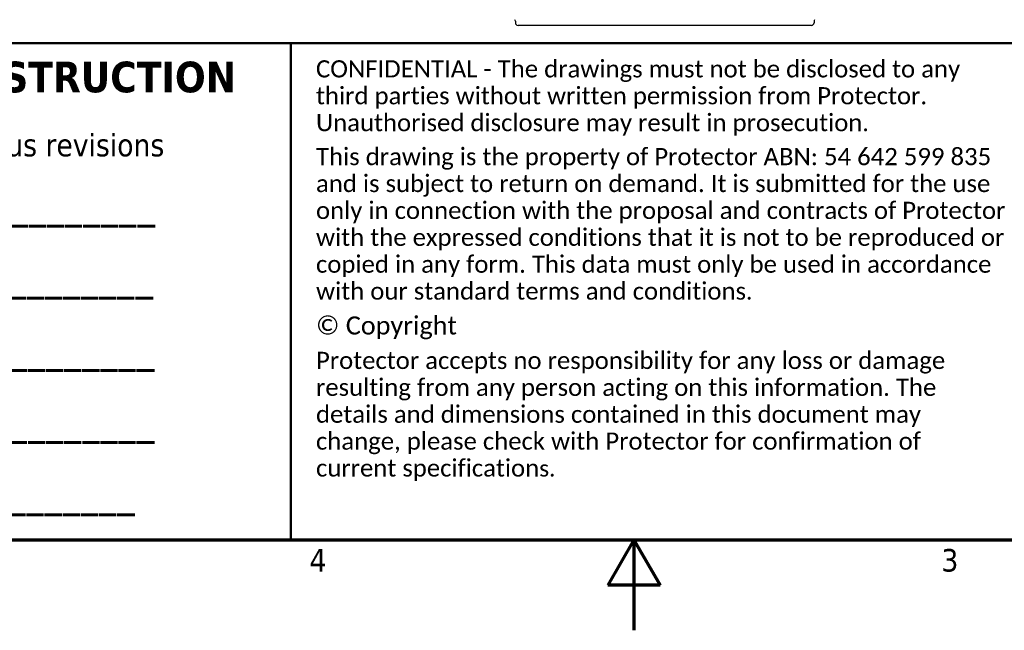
# Model space of a CAD drawing. Header units: millimetres. Extents: x -122 to 329287, y -2042 to 18239.
# Tile 13 of 39: x 8660 to 15313, y -122 to 4002. Entities that reach past the tile are written whole.
import ezdxf
from ezdxf.enums import TextEntityAlignment as Align

# ---------------------------------------------------------------- set-up
doc = ezdxf.new("R2010")
doc.units = ezdxf.units.MM
doc.header["$LTSCALE"] = 61
for name, color, linetype, lineweight in [('Border (Draken)', 7, 'Continuous', 70), ('Symbol (Draken)', 7, 'Continuous', 25), ('Title (Draken)', 7, 'Continuous', 50), ('Visible (Draken)', 7, 'Continuous', 25)]:
    doc.layers.add(name, color=color, linetype=linetype, lineweight=lineweight)
doc.styles.add('Draken Note Text', font='tahoma.ttf')
doc.styles.get("Standard").update_dxf_attribs({"font": 'tahoma.ttf'})

# ---------------------------------------------------------------- blocks, each defined once
blk = doc.blocks.new('Borders Border (Draken)')
at = {"layer": 'Border (Draken)'}
for p, q in [((8, 8), (412, 8)), ((210, 8), (207.11, 3)), ((210, 8), (210, -2)), ((210, 8), (212.89, 3)), ((212.89, 3), (207.11, 3))]:
    blk.add_line(p, q, dxfattribs=at)
at = {"layer": 'Symbol (Draken)', "char_height": 2.5, "attachment_point": 2, "style": 'Draken Note Text'}
for s, insert in [('4', (175, 7)), ('3', (245, 7))]:
    blk.add_mtext(s, dxfattribs=dict(at, insert=insert))
blk = doc.blocks.new('Title Blocks Protector Australia')
at = {"layer": 'Title (Draken)'}
for p, q in [((117.47, 120.06), (37.47, 120.06)), ((197.47, 120.06), (117.47, 120.06)), ((117.47, 120.06), (117.47, 65.06)), ((117.47, 65.06), (117.47, 120.06)), ((37.47, 65.06), (117.47, 65.06)), ((117.47, 65.06), (197.47, 65.06))]:
    blk.add_line(p, q, dxfattribs=at)
at = {"layer": 'Title (Draken)', "color": 1, "true_color": 0xff0000, "insert": (39.09, 118.02), "char_height": 2.5, "width": 77.4726, "attachment_point": 1, "line_spacing_factor": 1.378785, "style": 'Draken Note Text'}
blk.add_mtext('\\pxsm1.41;\\fTahoma|b1|i0;{\\H3.4000;APPROVED FOR CONSTRUCTION\\P}\\fTahoma|b0|i0;{\\H2.5000;This drawing replaces all previous revisions}\\fTahoma|b0|i0;{\\H3.4000;\\P}\\fTahoma|b0|i0;{\\H3.4000;Name:_________________________\\P}\\fTahoma|b0|i0;{\\H3.4000;Client:_________________________\\P}\\fTahoma|b0|i0;{\\H3.4000;Position:_______________________\\P}\\fTahoma|b0|i0;{\\H3.4000;Signed:________________________\\P}\\fTahoma|b0|i0;{\\H3.4000;Date:_________________________}', dxfattribs=at)
at = {"layer": 'Title (Draken)', "insert": (120.25, 118.17), "char_height": 2.5, "width": 76.2801, "attachment_point": 1, "line_spacing_factor": 0.852762, "style": 'Draken Note Text'}
blk.add_mtext('\\pxsm0.94;\\fCalibri|b0|i0;{\\H1.9000;CONFIDENTIAL - The drawings must not be disclosed to any third parties without written permission from Protector. Unauthorised disclosure may result in prosecution}\\fCalibri|b0|i0;{\\H1.8000;.\\P}\\fCalibri|b0|i0;{\\H0.5000;\\P}\\fCalibri|b0|i0;{\\H1.9000;This drawing is the property of Protector ABN: 54 642 599 835 and is subject to return on demand. It is submitted for the use only in connection with the proposal and contracts of Protector with the expressed conditions that it is not to be reproduced or copied in any form. This data must only be used in accordance with our standard terms and conditions}\\fCalibri|b0|i0;{\\H1.8000;.\\P}\\fCalibri|b0|i0;{\\H0.5000;\\P}\\fCalibri|b0|i0;{\\H2.0000;© Copyright}\\fCalibri|b0|i0;{\\H1.8000;\\P}\\fCalibri|b0|i0;{\\H0.5000;\\P}\\fCalibri|b0|i0;{\\H1.9000;Protector accepts no responsibility for any loss or damage resulting from any person acting on this information. The details and dimensions contained in this document may change, please check with Protector for confirmation of current specification}\\fCalibri|b0|i0;{\\H1.8000;s.}', dxfattribs=at)
at = {"layer": 'Title (Draken)', "lineweight": 30, "flags": 104}
for tag, height, p in [('AUTHOR', 2.49, (237.47, 116.76)), ('PART_NUMBER', 2.5, (337.47, 114.06)), ('VENDOR', 2.49, (237.47, 110.16)), ('TITLE', 2.49, (287.47, 104.56)), ('REVISION_NUMBER', 3, (347.47, 105.06)), ('Type', 2.5, (237.47, 96.96)), ('Job_Number', 2.49, (237.47, 90.36)), ('PROJECT', 2.49, (237.47, 103.56))]:
    blk.add_attdef(tag, text='', height=height, dxfattribs=at).set_placement(p, align=Align.MIDDLE_CENTER)

msp = doc.modelspace()

# ---------------------------------------------------------------- linework, layer by layer
at = {"layer": 'Visible (Draken)'}
for p, q in [((12008.63, 3992.65), (12008.63, 3981.47)), ((14027.13, 3992.65), (14027.13, 3981.47)), ((14009.13, 3963.47), (12026.63, 3963.47))]:
    msp.add_line(p, q, dxfattribs=at)
for centre, start, end in [((11990.63, 3992.65), 0, 30), ((14045.13, 3992.65), 150, 180), ((12026.63, 3981.47), 180, 270), ((14009.13, 3981.47), 270, 0)]:
    msp.add_arc(centre, 18, start, end, dxfattribs=at)

# ---------------------------------------------------------------- block references
at = {"xscale": 61, "yscale": 61, "zscale": 61}
for name, p in [('Borders Border (Draken)', (0, 0)), ('Title Blocks Protector Australia', (3326.35, -3480.69))]:
    msp.add_blockref(name, p, dxfattribs=at)

doc.saveas('drawing.dxf')
